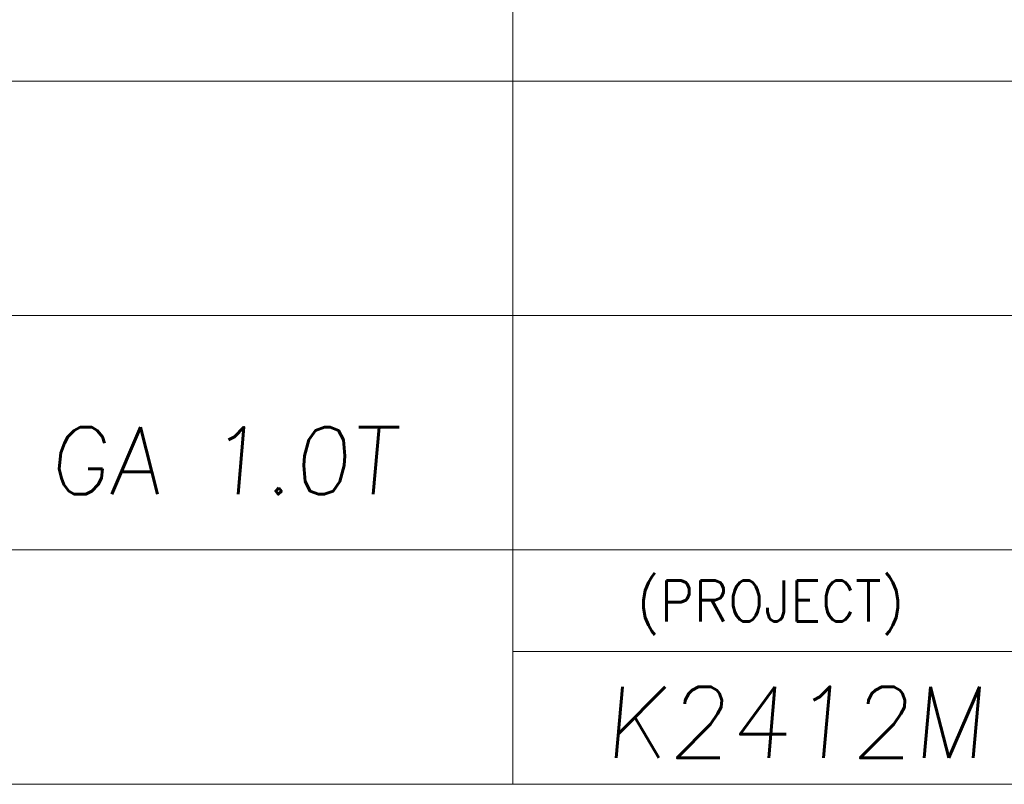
# Model space of a CAD drawing. Header units: millimetres. Extents: x 4497 to 11741, y 5958 to 12619.
# Tile 22 of 256: x 4872 to 4900, y 6486 to 6507. Entities that reach past the tile are written whole.
import ezdxf
from ezdxf.enums import TextEntityAlignment as Align

# ---------------------------------------------------------------- set-up
doc = ezdxf.new("R2010")
doc.units = ezdxf.units.MM
doc.header["$LTSCALE"] = 0.8
doc.layers.get('0').update_dxf_attribs({"linetype": 'CONTINUOUS', "lineweight": 0})
doc.layers.add('2', color=3, linetype='CONTINUOUS', lineweight=0)
doc.styles.get("Standard").update_dxf_attribs({"font": 'romans.shx', "width": 0.8, "oblique": 5, "bigfont": 'whgtxt.shx'})

msp = doc.modelspace()

# ---------------------------------------------------------------- linework, layer by layer
at = {"color": 7, "linetype": 'Continuous'}
for p, q in [((4885.895, 6485.876), (4885.895, 6515.403)), ((4856.368, 6505.561), (4931.827, 6505.561)), ((4856.368, 6498.999), (4918.237, 6498.999)), ((4856.368, 6492.438), (4931.827, 6492.438)), ((4885.895, 6489.599), (4900.659, 6489.599)), ((4856.368, 6485.876), (4931.827, 6485.876))]:
    msp.add_line(p, q, dxfattribs=at)

# ---------------------------------------------------------------- texts
at = {"color": 7, "linetype": 'Continuous', "width": 0.933333}
msp.add_text('(PROJECT)', height=1.1408, dxfattribs=at).set_placement((4889.377, 6491.578), align=Align.TOP_LEFT)
at = {"layer": '2', "linetype": 'Continuous', "oblique": 5}
for s, height, p in [('GA 1.0T', 1.8777, (4872.892, 6493.998)), ('K2412M', 1.9941, (4888.45, 6486.614))]:
    msp.add_text(s, height=height, dxfattribs=at).set_placement(p)

doc.saveas('drawing.dxf')
